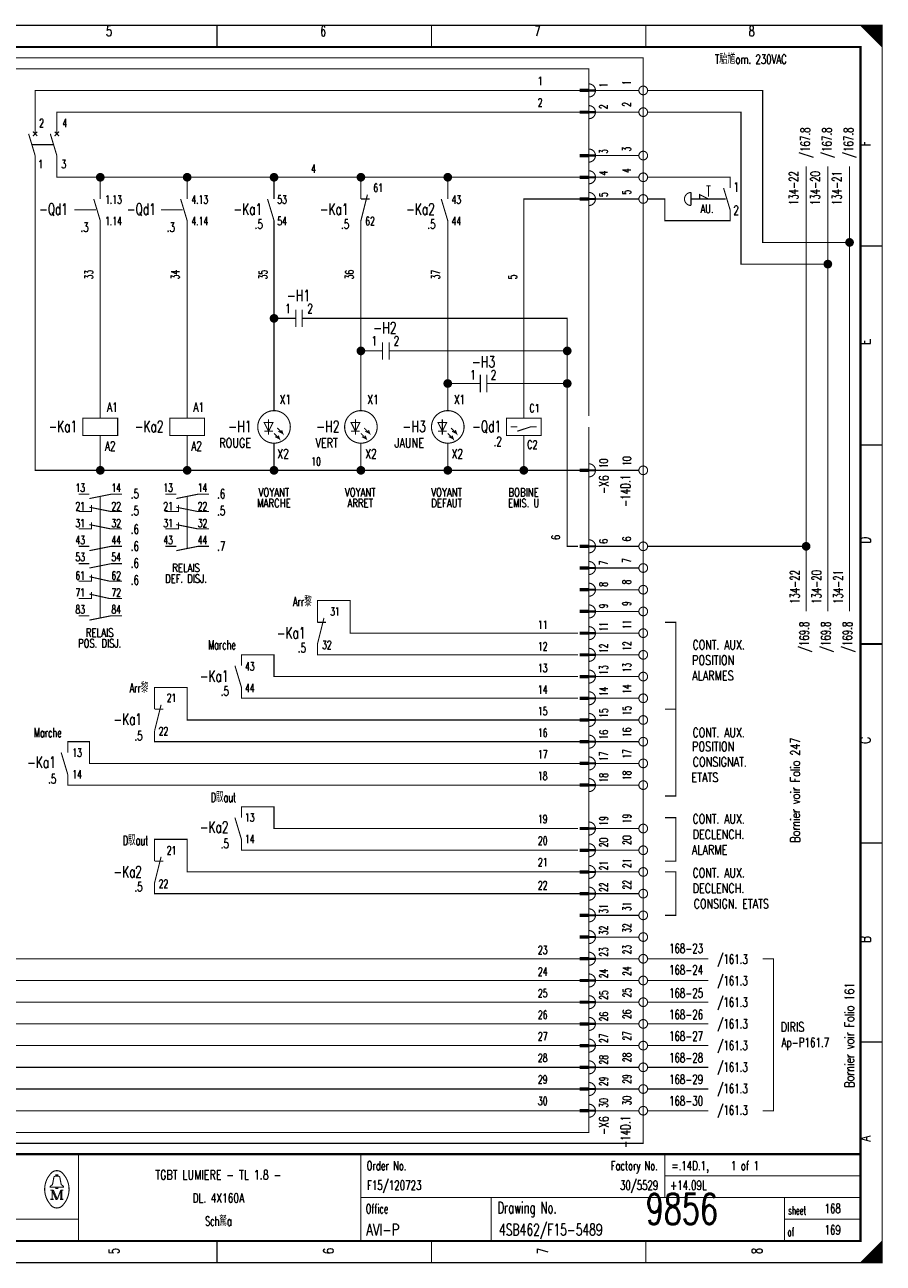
# Model space of a CAD drawing. Header units: centimetres. Extents: x 0 to 491, y -1040 to 69.
# Tile 136 of 181: x 421 to 441, y -640 to -611. Entities that reach past the tile are written whole.
import ezdxf
from ezdxf.enums import TextEntityAlignment as Align

# ---------------------------------------------------------------- set-up
doc = ezdxf.new("R2010")
doc.units = ezdxf.units.CM
doc.header["$MEASUREMENT"] = 0
doc.linetypes.add('GESTRICHELT', pattern=[3.75, 3, -0.75])
doc.layers.get('0').update_dxf_attribs({"color": 9, "linetype": 'CONTINUOUS'})
doc.layers.add('0L', color=7, linetype='CONTINUOUS')
doc.styles.get("Standard").update_dxf_attribs({"font": 'romans.shx', "bigfont": 'TXT.shx'})

# ---------------------------------------------------------------- blocks, each defined once
blk = doc.blocks.new('BCIRCLE_FILLED')
at = {"color": 0, "linetype": 'Continuous', "const_width": 1, "flags": 128}
blk.add_lwpolyline([(0.5, 0, 1), (-0.5, 0, 1)], format="xyb", close=True, dxfattribs=at)

msp = doc.modelspace()

# ---------------------------------------------------------------- linework, layer by layer
at = {"color": 0, "const_width": 0.025, "flags": 128}
for points in [[(400, -625.75), (400, -611.5), (440.5, -611.5), (440.5, -640), (400, -640), (400, -625.75)], [(440, -611.5), (440.5, -612), (440.475, -611.975), (440.475, -611.5), (440.45, -611.5), (440.45, -611.95), (440.425, -611.925), (440.425, -611.5), (440.4, -611.5), (440.4, -611.9), (440.375, -611.875), (440.375, -611.5), (440.35, -611.5), (440.35, -611.85), (440.325, -611.825)], [(440.15, -611.65), (440.15, -611.5), (440.125, -611.5), (440.125, -611.625), (440.1, -611.6), (440.1, -611.5), (440.075, -611.5), (440.075, -611.575), (440.05, -611.55), (440.05, -611.5), (440.025, -611.5), (440.025, -611.525)], [(440.325, -611.825), (440.325, -611.5), (440.3, -611.5), (440.3, -611.8), (440.275, -611.775), (440.275, -611.5), (440.25, -611.5), (440.25, -611.75), (440.225, -611.725), (440.225, -611.5), (440.2, -611.5), (440.2, -611.7), (440.175, -611.675), (440.175, -611.5), (440.15, -611.5)], [(421, -614), (421, -613), (433.55, -613)], [(434.9, -613), (433.9, -613)], [(439.75, -616.5), (437.75, -616.5), (437.75, -613), (435.1, -613)], [(421.5, -614), (421.5, -613.5), (433.55, -613.5)], [(434.9, -613.5), (433.9, -613.5)], [(439.25, -617), (437.25, -617), (437.25, -613.5), (435.1, -613.5)], [(422.5, -621.75), (421, -621.75), (421, -614.5)], [(424.5, -615), (421.5, -615), (421.5, -614.5)], [(434.9, -614.5), (433.9, -614.5)], [(422.5, -615.5), (422.5, -615)], [(424.5, -615.5), (424.5, -615), (426.5, -615)], [(426.5, -615.5), (426.5, -615), (428.5, -615)], [(428.5, -615.5), (428.5, -615), (430.5, -615)], [(430.5, -615.5), (430.5, -615), (433.55, -615)], [(434.9, -615), (433.9, -615)], [(438.75, -625), (438.75, -614.75)], [(439.25, -625), (439.25, -614.75)], [(439.75, -625), (439.75, -614.75)], [(432.25, -620.55), (432.25, -615.5), (433.55, -615.5)], [(434.9, -615.5), (433.9, -615.5)], [(436.3, -615.5), (436.3, -615.4), (436.5, -615.5)], [(422.5, -620.55), (422.5, -616)], [(424.5, -620.55), (424.5, -616)], [(426.5, -620.375), (426.5, -616)], [(428.5, -620.375), (428.5, -616)], [(430.5, -620.375), (430.5, -616)], [(426.7, -618.25), (426.5, -618.25)], [(429.45, -619), (433.25, -619), (433.25, -618.25), (427.45, -618.25)], [(428.7, -619), (428.5, -619)], [(431.7, -619.75), (433.25, -619.75), (433.25, -619)], [(433.55, -634.5), (418.75, -634.5), (418.75, -619.25)], [(433.55, -634), (419.25, -634), (419.25, -619.25)], [(433.55, -633.5), (419.75, -633.5), (419.75, -619.25)], [(433.55, -633), (420.25, -633), (420.25, -619.25)], [(430.95, -619.75), (430.5, -619.75)], [(433.5, -623.5), (433.25, -623.5), (433.25, -619.75)], [(426.475, -620.65), (426.275, -620.65), (426.375, -620.85), (426.475, -620.65)], [(428.475, -620.65), (428.275, -620.65), (428.375, -620.85), (428.475, -620.65)], [(430.475, -620.65), (430.275, -620.65), (430.375, -620.85), (430.475, -620.65)], [(432.25, -620.55), (432.65, -620.55), (432.65, -620.95), (431.85, -620.95), (431.85, -620.55), (432.25, -620.55)], [(424.5, -621.75), (422.5, -621.75), (422.5, -620.95)], [(426.5, -621.75), (424.5, -621.75), (424.5, -620.95)], [(426.5, -620.9), (426.625, -621.025), (426.6, -620.95), (426.625, -621.025), (426.525, -620.975)], [(426.575, -620.775), (426.7, -620.9), (426.675, -620.825), (426.7, -620.9), (426.6, -620.85)], [(428.5, -620.9), (428.625, -621.025), (428.6, -620.95), (428.625, -621.025), (428.525, -620.975)], [(428.575, -620.775), (428.7, -620.9), (428.675, -620.825), (428.7, -620.9), (428.6, -620.85)], [(430.5, -620.9), (430.625, -621.025), (430.6, -620.95), (430.625, -621.025), (430.525, -620.975)], [(430.575, -620.775), (430.7, -620.9), (430.675, -620.825), (430.7, -620.9), (430.6, -620.85)], [(432.1, -620.85), (432.4, -620.75), (432.55, -620.75)], [(433.55, -621.75), (432.25, -621.75), (432.25, -620.95)], [(428.5, -621.75), (426.5, -621.75), (426.5, -621.125)], [(430.5, -621.75), (428.5, -621.75), (428.5, -621.125)], [(432.25, -621.75), (430.5, -621.75), (430.5, -621.125)], [(434.9, -621.75), (433.9, -621.75)], [(422.25, -622.4), (422.75, -622.3), (423, -622.3)], [(424.25, -622.4), (424.75, -622.3), (425, -622.3)], [(433.55, -635), (417.25, -635), (417.25, -622.5), (410.3, -622.5)], [(422, -622.7), (422.3, -622.7), (422.3, -622.55)], [(422.25, -622.6), (422.75, -622.7), (423, -622.7)], [(424, -622.7), (424.3, -622.7), (424.3, -622.55)], [(424.25, -622.6), (424.75, -622.7), (425, -622.7)], [(422, -623.1), (422.3, -623.1), (422.3, -622.95)], [(424, -623.1), (424.3, -623.1), (424.3, -622.95)], [(422.25, -623), (422.75, -623.1), (423, -623.1)], [(424.25, -623), (424.75, -623.1), (425, -623.1)], [(422.25, -623.6), (422.75, -623.5), (423, -623.5)], [(424.25, -623.6), (424.75, -623.5), (425, -623.5)], [(434.9, -623.5), (433.9, -623.5)], [(438.75, -623.5), (435.1, -623.5)], [(422.25, -624), (422.75, -623.9), (423, -623.9)], [(434.9, -624), (433.9, -624)], [(422, -624.3), (422.3, -624.3), (422.3, -624.15)], [(422.25, -624.2), (422.7, -624.3), (423, -624.3)], [(433.55, -635.5), (416.75, -635.5), (416.75, -624.5), (410.8, -624.5)], [(422, -624.7), (422.3, -624.7), (422.3, -624.55)], [(422.25, -624.6), (422.7, -624.7), (423, -624.7)], [(434.9, -624.5), (433.9, -624.5)], [(433.5, -625.5), (428.25, -625.5), (428.25, -624.75), (427.5, -624.75), (427.5, -625.25)], [(422.25, -625.2), (422.75, -625.1), (423, -625.1)], [(434.9, -625), (433.9, -625)], [(435.5, -627.25), (435.75, -627.25), (435.75, -625.25), (435.5, -625.25)], [(434.9, -625.5), (433.9, -625.5)], [(433.5, -626), (427.5, -626), (427.5, -625.75)], [(433.5, -626.5), (426.5, -626.5), (426.5, -626), (425.75, -626), (425.75, -626.25)], [(434.9, -626), (433.9, -626)], [(433.55, -636), (416.25, -636), (416.25, -626.5), (411.3, -626.5)], [(434.9, -626.5), (433.9, -626.5)], [(433.55, -627.5), (424.5, -627.5), (424.5, -626.75), (423.75, -626.75), (423.75, -627.25)], [(433.5, -627), (425.75, -627), (425.75, -626.75)], [(434.9, -627), (433.9, -627)], [(435.5, -627.25), (435.75, -627.25), (435.75, -629.25), (435.5, -629.25)], [(434.9, -627.5), (433.9, -627.5)], [(433.55, -628), (423.75, -628), (423.75, -627.75)], [(433.55, -636.5), (415.75, -636.5), (415.75, -628), (412.5, -628)], [(433.55, -628.5), (422.25, -628.5), (422.25, -628), (421.75, -628), (421.75, -628.25)], [(434.9, -628), (433.9, -628)], [(434.9, -628.5), (433.9, -628.5)], [(433.55, -629), (421.75, -629), (421.75, -628.75)], [(434.9, -629), (433.9, -629)], [(433.5, -630), (426.5, -630), (426.5, -629.5), (425.75, -629.5), (425.75, -629.75)], [(435.5, -629.75), (435.75, -629.75), (435.75, -630.75), (435.5, -630.75)], [(434.9, -630), (433.9, -630)], [(433.55, -631), (424.5, -631), (424.5, -630.25), (423.75, -630.25), (423.75, -630.75)], [(433.5, -630.5), (425.75, -630.5), (425.75, -630.25)], [(434.9, -630.5), (433.9, -630.5)], [(433.55, -631.5), (423.75, -631.5), (423.75, -631.25)], [(434.9, -631), (433.9, -631)], [(435.5, -631), (435.75, -631), (435.75, -632), (435.5, -632)], [(434.9, -631.5), (433.9, -631.5)], [(434.9, -632), (433.9, -632)], [(434.9, -632.5), (433.9, -632.5)], [(434.9, -633), (433.9, -633)], [(436.5, -633), (435.1, -633)], [(437.75, -633), (438, -633), (438, -636.5), (437.75, -636.5)], [(434.9, -633.5), (433.9, -633.5)], [(436.5, -633.5), (435.1, -633.5)], [(434.9, -634), (433.9, -634)], [(436.5, -634), (435.1, -634)], [(434.9, -634.5), (433.9, -634.5)], [(436.5, -634.5), (435.1, -634.5)], [(434.9, -635), (433.9, -635)], [(436.5, -635), (435.1, -635)], [(434.9, -635.5), (433.9, -635.5)], [(436.5, -635.5), (435.1, -635.5)], [(434.9, -636), (433.9, -636)], [(436.5, -636), (435.1, -636)], [(434.9, -636.5), (433.9, -636.5)], [(436.5, -636.5), (435.1, -636.5)], [(421.48, -638.26), (421.35, -638.26), (421.35, -638.24), (421.4, -638.2), (421.43, -638.04)], [(421.48, -638.01), (421.48, -637.98), (421.52, -637.98), (421.52, -638.01)], [(421.52, -638.26), (421.65, -638.26), (421.65, -638.24), (421.6, -638.2), (421.57, -638.04)], [(421.39, -638.33), (421.39, -638.54), (421.35, -638.54)], [(421.39, -638.33), (421.48, -638.54), (421.51, -638.54)], [(440.475, -639.525), (440.475, -640), (440.45, -640), (440.45, -639.55), (440.425, -639.575), (440.425, -640), (440.4, -640), (440.4, -639.6), (440.375, -639.625), (440.375, -640), (440.35, -640), (440.35, -639.65), (440.325, -639.675), (440.325, -640), (440.3, -640)], [(440.3, -640), (440.3, -639.7), (440.275, -639.725), (440.275, -640), (440.25, -640), (440.25, -639.75), (440.225, -639.775), (440.225, -640), (440.2, -640), (440.2, -639.8), (440.175, -639.825), (440.175, -640), (440.15, -640), (440.15, -639.85), (440.125, -639.875)], [(440.125, -639.875), (440.125, -640), (440.1, -640), (440.1, -639.9), (440.075, -639.925), (440.075, -640), (440.05, -640), (440.05, -639.95), (440.025, -639.975), (440.025, -640)]]:
    msp.add_lwpolyline(points, dxfattribs=at)
at = {"color": 0, "flags": 128}
for points, const_width in [([(400, -611.5), (440.5, -611.5), (440.5, -640), (400, -640)], 0.025), ([(400.5, -612), (440, -612), (440, -639.5), (400.5, -639.5)], 0.05), ([(400.5, -612), (440, -612), (440, -639.5), (400.5, -639.5)], 0.025), ([(433.75, -613.025), (433.55, -613.025), (433.55, -612.975), (433.75, -612.975)], 0.025), ([(433.75, -613.525), (433.55, -613.525), (433.55, -613.475), (433.75, -613.475)], 0.025), ([(433.75, -614.525), (433.55, -614.525), (433.55, -614.475), (433.75, -614.475)], 0.025), ([(433.75, -615.025), (433.55, -615.025), (433.55, -614.975), (433.75, -614.975)], 0.025), ([(433.75, -615.525), (433.55, -615.525), (433.55, -615.475), (433.75, -615.475)], 0.025), ([(422.1, -620.95), (422.9, -620.95), (422.9, -620.55), (422.1, -620.55)], 0.025), ([(424.1, -620.95), (424.9, -620.95), (424.9, -620.55), (424.1, -620.55)], 0.025), ([(433.75, -621.775), (433.55, -621.775), (433.55, -621.725), (433.75, -621.725)], 0.025), ([(433.75, -623.525), (433.55, -623.525), (433.55, -623.475), (433.75, -623.475)], 0.025), ([(433.75, -624.025), (433.55, -624.025), (433.55, -623.975), (433.75, -623.975)], 0.025), ([(433.75, -624.525), (433.55, -624.525), (433.55, -624.475), (433.75, -624.475)], 0.025), ([(433.75, -625.025), (433.55, -625.025), (433.55, -624.975), (433.75, -624.975)], 0.025), ([(433.75, -625.525), (433.55, -625.525), (433.55, -625.475), (433.75, -625.475)], 0.025), ([(433.75, -626.025), (433.55, -626.025), (433.55, -625.975), (433.75, -625.975)], 0.025), ([(433.75, -626.525), (433.55, -626.525), (433.55, -626.475), (433.75, -626.475)], 0.025), ([(433.75, -627.025), (433.55, -627.025), (433.55, -626.975), (433.75, -626.975)], 0.025), ([(433.75, -627.525), (433.55, -627.525), (433.55, -627.475), (433.75, -627.475)], 0.025), ([(433.75, -628.025), (433.55, -628.025), (433.55, -627.975), (433.75, -627.975)], 0.025), ([(433.75, -628.525), (433.55, -628.525), (433.55, -628.475), (433.75, -628.475)], 0.025), ([(433.75, -629.025), (433.55, -629.025), (433.55, -628.975), (433.75, -628.975)], 0.025), ([(433.75, -630.025), (433.55, -630.025), (433.55, -629.975), (433.75, -629.975)], 0.025), ([(433.75, -630.525), (433.55, -630.525), (433.55, -630.475), (433.75, -630.475)], 0.025), ([(433.75, -631.025), (433.55, -631.025), (433.55, -630.975), (433.75, -630.975)], 0.025), ([(433.75, -631.525), (433.55, -631.525), (433.55, -631.475), (433.75, -631.475)], 0.025), ([(433.75, -632.025), (433.55, -632.025), (433.55, -631.975), (433.75, -631.975)], 0.025), ([(433.75, -632.525), (433.55, -632.525), (433.55, -632.475), (433.75, -632.475)], 0.025), ([(433.75, -633.025), (433.55, -633.025), (433.55, -632.975), (433.75, -632.975)], 0.025), ([(433.75, -633.525), (433.55, -633.525), (433.55, -633.475), (433.75, -633.475)], 0.025), ([(433.75, -634.025), (433.55, -634.025), (433.55, -633.975), (433.75, -633.975)], 0.025), ([(433.75, -634.525), (433.55, -634.525), (433.55, -634.475), (433.75, -634.475)], 0.025), ([(433.75, -635.025), (433.55, -635.025), (433.55, -634.975), (433.75, -634.975)], 0.025), ([(433.75, -635.525), (433.55, -635.525), (433.55, -635.475), (433.75, -635.475)], 0.025), ([(433.75, -636.025), (433.55, -636.025), (433.55, -635.975), (433.75, -635.975)], 0.025), ([(433.75, -636.525), (433.55, -636.525), (433.55, -636.475), (433.75, -636.475)], 0.025), ([(421.48, -638.26), (421.52, -638.26), (421.52, -638.29), (421.48, -638.29)], 0.025)]:
    msp.add_lwpolyline(points, close=True, dxfattribs=dict(at, const_width=const_width))
at = {"color": 0}
for points, const_width in [([(425.188, -611.5), (425.188, -612)], 0.025), ([(430.125, -611.5), (430.125, -612)], 0.025), ([(435.062, -611.5), (435.062, -612)], 0.025), ([(433.55, -613), (433.75, -613)], 0.025), ([(433.55, -613.5), (433.75, -613.5)], 0.025), ([(420.85, -614), (421, -614.5)], 0.025), ([(421.05, -613.95), (420.95, -614.05)], 0.025), ([(420.95, -613.95), (421.05, -614.05)], 0.025), ([(421.35, -614), (421.5, -614.5)], 0.025), ([(421.55, -613.95), (421.45, -614.05)], 0.025), ([(421.45, -613.95), (421.55, -614.05)], 0.025), ([(433.55, -614.5), (433.75, -614.5)], 0.025), ([(433.55, -615), (433.75, -615)], 0.025), ([(436.45, -615.2), (436.55, -615.2)], 0.025), ([(436.85, -615.25), (437, -615.75)], 0.025), ([(422.35, -615.5), (422.5, -616)], 0.025), ([(424.35, -615.5), (424.5, -616)], 0.025), ([(426.35, -615.5), (426.5, -616)], 0.025), ([(428.65, -615.4), (428.5, -616)], 0.025), ([(428.5, -615.5), (428.7, -615.5)], 0.025), ([(430.35, -615.5), (430.5, -616)], 0.025), ([(433.55, -615.5), (433.75, -615.5)], 0.025), ([(436.1, -615.35), (436.1, -615.65)], 0.025), ([(440.5, -616.583), (440, -616.583)], 0.025), ([(427, -618.05), (427, -618.45)], 0.025), ([(427.15, -618.05), (427.15, -618.45)], 0.025), ([(427, -618.25), (426.7, -618.25)], 0.025), ([(427.15, -618.25), (427.45, -618.25)], 0.025), ([(429, -619), (428.7, -619)], 0.025), ([(429, -618.8), (429, -619.2)], 0.025), ([(429.15, -618.8), (429.15, -619.2)], 0.025), ([(429.15, -619), (429.45, -619)], 0.025), ([(431.25, -619.55), (431.25, -619.95)], 0.025), ([(431.4, -619.55), (431.4, -619.95)], 0.025), ([(431.25, -619.75), (430.95, -619.75)], 0.025), ([(431.4, -619.75), (431.7, -619.75)], 0.025), ([(426.375, -620.575), (426.375, -620.925)], 0.025), ([(428.375, -620.575), (428.375, -620.925)], 0.025), ([(430.375, -620.575), (430.375, -620.925)], 0.025), ([(426.275, -620.85), (426.475, -620.85)], 0.025), ([(428.275, -620.85), (428.475, -620.85)], 0.025), ([(430.275, -620.85), (430.475, -620.85)], 0.025), ([(431.95, -620.75), (432.1, -620.75)], 0.025), ([(440.5, -621.167), (440, -621.167)], 0.025), ([(433.55, -621.75), (433.75, -621.75)], 0.025), ([(422, -622.3), (422.25, -622.3)], 0.025), ([(424, -622.3), (424.25, -622.3)], 0.025), ([(422, -623.5), (422.25, -623.5)], 0.025), ([(424, -623.5), (424.25, -623.5)], 0.025), ([(433.55, -623.5), (433.75, -623.5)], 0.025), ([(422, -623.9), (422.25, -623.9)], 0.025), ([(433.55, -624), (433.75, -624)], 0.025), ([(433.55, -624.5), (433.75, -624.5)], 0.025), ([(422, -625.1), (422.25, -625.1)], 0.025), ([(427.65, -625.15), (427.5, -625.75)], 0.025), ([(427.5, -625.25), (427.7, -625.25)], 0.025), ([(433.55, -625), (433.75, -625)], 0.025), ([(433.55, -625.5), (433.75, -625.5)], 0.025), ([(440, -625.75), (440.5, -625.75)], 0.05), ([(440.5, -625.75), (440, -625.75)], 0.025), ([(433.55, -626), (433.75, -626)], 0.025), ([(425.6, -626.25), (425.75, -626.75)], 0.025), ([(433.55, -626.5), (433.75, -626.5)], 0.025), ([(423.9, -627.15), (423.75, -627.75)], 0.025), ([(423.75, -627.25), (423.95, -627.25)], 0.025), ([(433.55, -627), (433.75, -627)], 0.025), ([(433.55, -627.5), (433.75, -627.5)], 0.025), ([(433.55, -628), (433.75, -628)], 0.025), ([(421.6, -628.25), (421.75, -628.75)], 0.025), ([(433.55, -628.5), (433.75, -628.5)], 0.025), ([(433.55, -629), (433.75, -629)], 0.025), ([(425.6, -629.75), (425.75, -630.25)], 0.025), ([(433.55, -630), (433.75, -630)], 0.025), ([(440.5, -630.333), (440, -630.333)], 0.025), ([(423.9, -630.65), (423.75, -631.25)], 0.025), ([(433.55, -630.5), (433.75, -630.5)], 0.025), ([(423.75, -630.75), (423.95, -630.75)], 0.025), ([(433.55, -631), (433.75, -631)], 0.025), ([(433.55, -631.5), (433.75, -631.5)], 0.025), ([(433.55, -632), (433.75, -632)], 0.025), ([(433.55, -632.5), (433.75, -632.5)], 0.025), ([(433.55, -633), (433.75, -633)], 0.025), ([(433.55, -633.5), (433.75, -633.5)], 0.025), ([(433.55, -634), (433.75, -634)], 0.025), ([(433.55, -634.5), (433.75, -634.5)], 0.025), ([(440.5, -634.917), (440, -634.917)], 0.025), ([(433.55, -635), (433.75, -635)], 0.025), ([(433.55, -635.5), (433.75, -635.5)], 0.025), ([(433.55, -636), (433.75, -636)], 0.025), ([(433.55, -636.5), (433.75, -636.5)], 0.025), ([(440, -637.5), (400.5, -637.5)], 0.05), ([(422, -637.5), (422, -639.5)], 0.025), ([(428.5, -637.5), (428.5, -639.5)], 0.025), ([(435.5, -637.5), (435.5, -638.5)], 0.025), ([(421.46, -638.01), (421.55, -638.01)], 0.025), ([(435.5, -638), (440, -638)], 0.025), ([(421.35, -638.33), (421.42, -638.33)], 0.025), ([(421.42, -638.33), (421.51, -638.54)], 0.025), ([(421.51, -638.54), (421.59, -638.33)], 0.025), ([(421.59, -638.54), (421.59, -638.33)], 0.025), ([(421.59, -638.33), (421.65, -638.33)], 0.025), ([(421.61, -638.33), (421.61, -638.54)], 0.025), ([(421.39, -638.54), (421.43, -638.54)], 0.025), ([(421.65, -638.54), (421.57, -638.54)], 0.025), ([(428.5, -638.5), (440, -638.5)], 0.025), ([(431.5, -638.5), (431.5, -639.5)], 0.025), ([(438.25, -638.5), (438.25, -639.5)], 0.025), ([(400.5, -639), (422, -639)], 0.025), ([(438.25, -639), (440, -639)], 0.025), ([(425.188, -640), (425.188, -639.5)], 0.025), ([(430.125, -640), (430.125, -639.5)], 0.025), ([(435.062, -640), (435.062, -639.5)], 0.025), ([(440.5, -639.5), (440, -640)], 0.025)]:
    msp.add_lwpolyline(points, dxfattribs=dict(at, const_width=const_width))
at = {"color": 0, "linetype": 'GESTRICHELT', "const_width": 0.025, "flags": 128}
for points in [[(406.75, -612.25), (435, -612.25), (435, -637.25), (412.5, -637.25), (412.5, -633.5), (406.75, -633.5), (406.75, -612.25)], [(407, -615), (415, -615), (415, -612.5), (433.75, -612.5), (433.75, -617.5)], [(433.75, -620.75), (433.75, -637), (415, -637), (415, -631.75), (407, -631.75), (407, -615)], [(437, -615.25), (437, -615), (435.1, -615)], [(437, -615.75), (437, -616), (435.5, -616), (435.5, -615.5), (435.1, -615.5)]]:
    msp.add_lwpolyline(points, dxfattribs=at)
at = {"color": 0, "const_width": 0.025, "flags": 128}
for points in [[(433.75, -613.15, 1), (433.75, -612.85, 1)], [(433.75, -613.65, 1), (433.75, -613.35, 1)], [(433.75, -614.65, 1), (433.75, -614.35, 1)], [(433.75, -615.15, 1), (433.75, -614.85, 1)], [(433.75, -615.65, 1), (433.75, -615.35, 1)], [(436.1, -615.35, 1), (436.1, -615.65, 1)], [(433.75, -621.9, 1), (433.75, -621.6, 1)], [(433.75, -623.65, 1), (433.75, -623.35, 1)], [(433.75, -624.15, 1), (433.75, -623.85, 1)], [(433.75, -624.65, 1), (433.75, -624.35, 1)], [(433.75, -625.15, 1), (433.75, -624.85, 1)], [(433.75, -625.65, 1), (433.75, -625.35, 1)], [(433.75, -626.15, 1), (433.75, -625.85, 1)], [(433.75, -626.65, 1), (433.75, -626.35, 1)], [(433.75, -627.15, 1), (433.75, -626.85, 1)], [(433.75, -627.65, 1), (433.75, -627.35, 1)], [(433.75, -628.15, 1), (433.75, -627.85, 1)], [(433.75, -628.65, 1), (433.75, -628.35, 1)], [(433.75, -629.15, 1), (433.75, -628.85, 1)], [(433.75, -630.15, 1), (433.75, -629.85, 1)], [(433.75, -630.65, 1), (433.75, -630.35, 1)], [(433.75, -631.15, 1), (433.75, -630.85, 1)], [(433.75, -631.65, 1), (433.75, -631.35, 1)], [(433.75, -632.15, 1), (433.75, -631.85, 1)], [(433.75, -632.65, 1), (433.75, -632.35, 1)], [(433.75, -633.15, 1), (433.75, -632.85, 1)], [(433.75, -633.65, 1), (433.75, -633.35, 1)], [(433.75, -634.15, 1), (433.75, -633.85, 1)], [(433.75, -634.65, 1), (433.75, -634.35, 1)], [(433.75, -635.15, 1), (433.75, -634.85, 1)], [(433.75, -635.65, 1), (433.75, -635.35, 1)], [(433.75, -636.15, 1), (433.75, -635.85, 1)], [(433.75, -636.65, 1), (433.75, -636.35, 1)], [(421.35, -637.961, 0.373815), (421.349, -638.657, 0.373815)], [(421.649, -637.96, 0.530775), (421.351, -637.959, 0.530775)], [(421.46, -638.01, 0.414214), (421.43, -638.04, 0.414214)], [(421.57, -638.04, 0.414214), (421.54, -638.01, 0.414214)], [(421.65, -638.66, 0.378582), (421.646, -637.956, 0.378582)], [(421.35, -638.66, 0.532213), (421.649, -638.661, 0.532213)]]:
    msp.add_lwpolyline(points, format="xyb", dxfattribs=at)
for points in [[(435.1, -613, 1), (434.9, -613, 1)], [(435.1, -613.5, 1), (434.9, -613.5, 1)], [(435.1, -614.5, 1), (434.9, -614.5, 1)], [(435.1, -615, 1), (434.9, -615, 1)], [(435.1, -615.5, 1), (434.9, -615.5, 1)], [(426.875, -620.75, 1), (426.125, -620.75, 1)], [(428.875, -620.75, 1), (428.125, -620.75, 1)], [(430.875, -620.75, 1), (430.125, -620.75, 1)], [(435.1, -621.75, 1), (434.9, -621.75, 1)], [(435.1, -623.5, 1), (434.9, -623.5, 1)], [(435.1, -624, 1), (434.9, -624, 1)], [(435.1, -624.5, 1), (434.9, -624.5, 1)], [(435.1, -625, 1), (434.9, -625, 1)], [(435.1, -625.5, 1), (434.9, -625.5, 1)], [(435.1, -626, 1), (434.9, -626, 1)], [(435.1, -626.5, 1), (434.9, -626.5, 1)], [(435.1, -627, 1), (434.9, -627, 1)], [(435.1, -627.5, 1), (434.9, -627.5, 1)], [(435.1, -628, 1), (434.9, -628, 1)], [(435.1, -628.5, 1), (434.9, -628.5, 1)], [(435.1, -629, 1), (434.9, -629, 1)], [(435.1, -630, 1), (434.9, -630, 1)], [(435.1, -630.5, 1), (434.9, -630.5, 1)], [(435.1, -631, 1), (434.9, -631, 1)], [(435.1, -631.5, 1), (434.9, -631.5, 1)], [(435.1, -632, 1), (434.9, -632, 1)], [(435.1, -632.5, 1), (434.9, -632.5, 1)], [(435.1, -633, 1), (434.9, -633, 1)], [(435.1, -633.5, 1), (434.9, -633.5, 1)], [(435.1, -634, 1), (434.9, -634, 1)], [(435.1, -634.5, 1), (434.9, -634.5, 1)], [(435.1, -635, 1), (434.9, -635, 1)], [(435.1, -635.5, 1), (434.9, -635.5, 1)], [(435.1, -636, 1), (434.9, -636, 1)], [(435.1, -636.5, 1), (434.9, -636.5, 1)]]:
    msp.add_lwpolyline(points, format="xyb", close=True, dxfattribs=at)
at = {"color": 0, "linetype": 'GESTRICHELT', "const_width": 0.025}
for points in [[(420.925, -614.25), (421.425, -614.25)], [(436.5, -615.2), (436.5, -615.45)], [(436.7, -615.5), (436.1, -615.5)], [(436.4, -615.5), (436.9, -615.5)], [(421.9, -615.75), (422.4, -615.75)], [(423.9, -615.75), (424.4, -615.75)], [(433.75, -620.5), (433.75, -617)], [(422.5, -623.55), (422.5, -622.35)], [(424.5, -623.55), (424.5, -622.35)], [(422.5, -625.15), (422.5, -623.1)]]:
    msp.add_lwpolyline(points, dxfattribs=at)
at = {"layer": '0L', "color": 0}
for points in [[(433.895, -612.975), (433.755, -612.975), (433.895, -613.025), (433.755, -613.025)], [(433.895, -613.475), (433.755, -613.475), (433.895, -613.525), (433.755, -613.525)], [(433.895, -614.475), (433.755, -614.475), (433.895, -614.525), (433.755, -614.525)], [(433.895, -614.975), (433.755, -614.975), (433.895, -615.025), (433.755, -615.025)], [(433.895, -615.475), (433.755, -615.475), (433.895, -615.525), (433.755, -615.525)], [(433.895, -621.725), (433.755, -621.725), (433.895, -621.775), (433.755, -621.775)], [(433.895, -623.475), (433.755, -623.475), (433.895, -623.525), (433.755, -623.525)], [(433.895, -623.975), (433.755, -623.975), (433.895, -624.025), (433.755, -624.025)], [(433.895, -624.475), (433.755, -624.475), (433.895, -624.525), (433.755, -624.525)], [(433.895, -624.975), (433.755, -624.975), (433.895, -625.025), (433.755, -625.025)], [(433.895, -625.475), (433.755, -625.475), (433.895, -625.525), (433.755, -625.525)], [(433.895, -625.975), (433.755, -625.975), (433.895, -626.025), (433.755, -626.025)], [(433.895, -626.475), (433.755, -626.475), (433.895, -626.525), (433.755, -626.525)], [(433.895, -626.975), (433.755, -626.975), (433.895, -627.025), (433.755, -627.025)], [(433.895, -627.475), (433.755, -627.475), (433.895, -627.525), (433.755, -627.525)], [(433.895, -627.975), (433.755, -627.975), (433.895, -628.025), (433.755, -628.025)], [(433.895, -628.475), (433.755, -628.475), (433.895, -628.525), (433.755, -628.525)], [(433.895, -628.975), (433.755, -628.975), (433.895, -629.025), (433.755, -629.025)], [(433.895, -629.975), (433.755, -629.975), (433.895, -630.025), (433.755, -630.025)], [(433.895, -630.475), (433.755, -630.475), (433.895, -630.525), (433.755, -630.525)], [(433.895, -630.975), (433.755, -630.975), (433.895, -631.025), (433.755, -631.025)], [(433.895, -631.475), (433.755, -631.475), (433.895, -631.525), (433.755, -631.525)], [(433.895, -631.975), (433.755, -631.975), (433.895, -632.025), (433.755, -632.025)], [(433.895, -632.475), (433.755, -632.475), (433.895, -632.525), (433.755, -632.525)], [(433.895, -632.975), (433.755, -632.975), (433.895, -633.025), (433.755, -633.025)], [(433.895, -633.475), (433.755, -633.475), (433.895, -633.525), (433.755, -633.525)], [(433.895, -633.975), (433.755, -633.975), (433.895, -634.025), (433.755, -634.025)], [(433.895, -634.475), (433.755, -634.475), (433.895, -634.525), (433.755, -634.525)], [(433.895, -634.975), (433.755, -634.975), (433.895, -635.025), (433.755, -635.025)], [(433.895, -635.475), (433.755, -635.475), (433.895, -635.525), (433.755, -635.525)], [(433.895, -635.975), (433.755, -635.975), (433.895, -636.025), (433.755, -636.025)], [(433.895, -636.475), (433.755, -636.475), (433.895, -636.525), (433.755, -636.525)]]:
    msp.add_solid(points, dxfattribs=at)

# ---------------------------------------------------------------- block references
at = {"color": 0, "xscale": 0.1, "yscale": 0.1, "zscale": 0.1}
for p in [(422.5, -615), (424.5, -615), (426.5, -615), (428.5, -615), (430.5, -615), (439.75, -616.5), (439.25, -617), (426.5, -618.25), (428.5, -619), (433.25, -619), (430.5, -619.75), (433.25, -619.75), (422.5, -621.75), (424.5, -621.75), (426.5, -621.75), (428.5, -621.75), (430.5, -621.75), (432.25, -621.75), (438.75, -623.5)]:
    msp.add_blockref('BCIRCLE_FILLED', p, dxfattribs=at)

# ---------------------------------------------------------------- texts
at = {"color": 0}
for s, height, width, p in [('5', 0.238, 0.672, (422.699, -611.514)), ('6', 0.238, 0.672, (427.632, -611.514)), ('7', 0.238, 0.672, (432.566, -611.514)), ('8', 0.238, 0.672, (437.499, -611.514)), ('AU.', 0.1905, 0.738667, (436.47, -615.631)), ('-H1', 0.2619, 0.709333, (427.064, -617.59)), ('-H2', 0.2619, 0.709333, (429.052, -618.336)), ('-H3', 0.2619, 0.709333, (431.323, -619.117)), ('MARCHE', 0.1905, 0.76, (426.497, -622.41)), ('VOYANT', 0.1905, 0.76, (426.497, -622.162)), ('VOYANT', 0.1905, 0.76, (428.484, -622.162)), ('ARRET', 0.1905, 0.76, (428.484, -622.41)), ('VOYANT', 0.1905, 0.76, (430.472, -622.162)), ('DEFAUT', 0.1905, 0.76, (430.472, -622.41)), ('BOBINE', 0.1905, 0.76, (432.246, -622.162)), ('EMIS. U', 0.1905, 0.741714, (432.246, -622.41)), ('RELAIS', 0.1905, 0.76, (424.474, -623.901)), ('DEF. DISJ.', 0.1905, 0.7408, (424.474, -624.149)), ('RELAIS', 0.1905, 0.76, (422.486, -625.392)), ('POS. DISJ.', 0.1905, 0.7408, (422.486, -625.64)), ('TGBT LUMIERE - TL 1.8 -', 0.21431, 0.754667, (425.219, -637.87)), ('DL. 4X160A', 0.2143, 0.712, (425.219, -638.403)), ('Sch駑a', 0.2143, 0.626667, (425.219, -638.935))]:
    msp.add_text(s, height=height, dxfattribs=dict(at, width=width)).set_placement(p, align=Align.TOP_CENTER)
for s, height, width, p in [('T駘馗om. 230VAC', 0.21431, 0.669867, (436.652, -612.174)), ('1', 0.191, 0.672, (432.571, -612.685)), ('2', 0.191, 0.672, (432.571, -613.182)), ('1', 0.191, 0.672, (421.071, -614.602)), ('3', 0.191, 0.672, (421.604, -614.602)), ('4', 0.191, 0.672, (427.353, -614.708)), ('1', 0.214, 0.672, (437.078, -615.12)), ('1.13', 0.1905, 0.678, (422.61, -615.418)), ('4.13', 0.1905, 0.678, (424.597, -615.418)), ('53', 0.1905, 0.672, (426.577, -615.418)), ('43', 0.1905, 0.672, (430.588, -615.418)), ('2', 0.214, 0.672, (437.078, -615.653)), ('1.14', 0.1905, 0.678, (422.61, -615.915)), ('4.14', 0.1905, 0.678, (424.597, -615.915)), ('54', 0.1905, 0.672, (426.577, -615.915)), ('62', 0.1905, 0.672, (428.601, -615.915)), ('44', 0.1905, 0.672, (430.588, -615.915)), ('A2', 0.2143, 0.716, (422.604, -621.083)), ('A2', 0.2143, 0.716, (424.591, -621.083)), ('X2', 0.2143, 0.716, (426.579, -621.26)), ('X2', 0.2143, 0.716, (428.602, -621.26)), ('X2', 0.2143, 0.716, (430.589, -621.26)), ('C2', 0.1905, 0.716, (432.328, -621.062)), ('10', 0.1905, 0.672, (427.358, -621.452)), ('13', 0.1905, 0.672, (421.928, -622.055)), ('13', 0.1905, 0.672, (423.951, -622.055)), ('.5', 0.2143, 0.684, (423.203, -622.183)), ('.5', 0.2143, 0.684, (423.203, -622.183)), ('.6', 0.2143, 0.684, (425.191, -622.183)), ('.6', 0.2143, 0.684, (425.191, -622.183)), ('21', 0.1905, 0.672, (421.928, -622.481)), ('.5', 0.2143, 0.684, (423.203, -622.573)), ('.5', 0.2143, 0.684, (423.203, -622.573)), ('21', 0.1905, 0.672, (423.951, -622.481)), ('.5', 0.2143, 0.684, (425.191, -622.573)), ('.5', 0.2143, 0.684, (425.191, -622.573)), ('31', 0.1905, 0.672, (421.928, -622.872)), ('31', 0.1905, 0.672, (423.951, -622.872)), ('43', 0.1905, 0.672, (421.928, -623.262)), ('.6', 0.2143, 0.684, (423.203, -622.999)), ('.6', 0.2143, 0.684, (423.203, -622.999)), ('43', 0.1905, 0.672, (423.951, -623.262)), ('.6', 0.2143, 0.684, (423.203, -623.39)), ('.6', 0.2143, 0.684, (423.203, -623.39)), ('.7', 0.2143, 0.684, (425.191, -623.39)), ('.7', 0.2143, 0.684, (425.191, -623.39)), ('53', 0.1905, 0.672, (421.928, -623.652)), ('.6', 0.2143, 0.684, (423.203, -623.78)), ('.6', 0.2143, 0.684, (423.203, -623.78)), ('61', 0.1905, 0.672, (421.928, -624.078)), ('.6', 0.2143, 0.684, (423.203, -624.171)), ('.6', 0.2143, 0.684, (423.203, -624.171)), ('71', 0.1905, 0.672, (421.928, -624.469)), ('83', 0.1905, 0.672, (421.928, -624.859)), ('11', 0.1905, 0.672, (432.576, -625.214)), ('32', 0.1905, 0.672, (427.607, -625.675)), ('12', 0.1905, 0.672, (432.576, -625.711)), ('CONT. AUX.', 0.2143, 0.7408, (436.135, -625.661)), ('POSITION', 0.2143, 0.76, (436.125, -626.016)), ('43', 0.1905, 0.672, (425.832, -626.172)), ('13', 0.1905, 0.672, (432.576, -626.208)), ('ALARMES', 0.2143, 0.76, (436.125, -626.371)), ('44', 0.1905, 0.672, (425.832, -626.669)), ('14', 0.1905, 0.672, (432.576, -626.705)), ('15', 0.1905, 0.672, (432.576, -627.202)), ('22', 0.1905, 0.672, (423.845, -627.663)), ('16', 0.1905, 0.672, (432.576, -627.699)), ('CONT. AUX.', 0.2143, 0.7408, (436.135, -627.684)), ('POSITION', 0.2143, 0.76, (436.125, -628.004)), ('13', 0.1905, 0.672, (421.857, -628.16)), ('17', 0.1905, 0.672, (432.576, -628.195)), ('CONSIGNAT.', 0.2143, 0.7536, (436.14, -628.359)), ('14', 0.1905, 0.672, (421.857, -628.657)), ('18', 0.1905, 0.672, (432.576, -628.692)), ('ETATS', 0.2143, 0.76, (436.11, -628.714)), ('13', 0.1905, 0.672, (425.832, -629.651)), ('19', 0.1905, 0.672, (432.576, -629.686)), ('CONT. AUX.', 0.2143, 0.7408, (436.135, -629.672)), ('DECLENCH.', 0.2143, 0.752889, (436.137, -630.027)), ('14', 0.1905, 0.672, (425.832, -630.147)), ('20', 0.1905, 0.672, (432.576, -630.183)), ('ALARME', 0.2143, 0.76, (436.119, -630.382)), ('21', 0.1905, 0.672, (432.576, -630.68)), ('CONT. AUX.', 0.2143, 0.7408, (436.135, -630.914)), ('22', 0.1905, 0.672, (423.845, -631.177)), ('22', 0.1905, 0.672, (432.576, -631.212)), ('DECLENCH.', 0.2143, 0.752889, (436.137, -631.269)), ('CONSIGN. ETATS', 0.21431, 0.750857, (436.161, -631.624)), ('23', 0.1905, 0.672, (432.576, -632.703)), ('/161.3', 0.2143, 0.68, (436.708, -632.902)), ('24', 0.1905, 0.672, (432.576, -633.2)), ('/161.3', 0.2143, 0.68, (436.708, -633.399)), ('25', 0.1905, 0.672, (432.576, -633.697)), ('/161.3', 0.2143, 0.68, (436.708, -633.895)), ('26', 0.1905, 0.672, (432.576, -634.194)), ('/161.3', 0.2143, 0.68, (436.708, -634.392)), ('DIRIS', 0.2143, 0.76, (438.164, -634.463)), ('27', 0.1905, 0.672, (432.576, -634.69)), ('/161.3', 0.2143, 0.68, (436.708, -634.889)), ('Ap-P161.7', 0.2143, 0.688889, (438.181, -634.818)), ('28', 0.1905, 0.672, (432.576, -635.187)), ('/161.3', 0.2143, 0.68, (436.708, -635.386)), ('29', 0.1905, 0.672, (432.576, -635.684)), ('/161.3', 0.2143, 0.68, (436.708, -635.883)), ('30', 0.1905, 0.672, (432.576, -636.181)), ('/161.3', 0.2143, 0.68, (436.708, -636.38)), ('Order No.', 0.2143, 0.656889, (428.633, -637.658)), ('=.14D.1,    1 of 1', 0.21431, 0.682222, (435.651, -637.658)), ('Office', 0.2143, 0.626667, (428.615, -638.651)), ('Drawing No.', 0.26194, 0.646545, (431.643, -638.602)), ('sheet', 0.1905, 0.6, (438.338, -638.701)), ('of', 0.1905, 0.6, (438.323, -639.198))]:
    msp.add_text(s, height=height, dxfattribs=dict(at, width=width)).set_placement(p, align=Align.TOP_LEFT)
for s, height, width, p in [('1', 0.191, 0.672, (433.99, -612.934)), ('2', 0.191, 0.672, (433.99, -613.431)), ('/167.8', 0.2143, 0.68, (438.624, -614.552)), ('/167.8', 0.2143, 0.68, (439.121, -614.552)), ('/167.8', 0.2143, 0.68, (439.618, -614.552)), ('3', 0.191, 0.672, (433.99, -614.46)), ('F', 0.238, 0.76, (439.991, -614.283)), ('4', 0.191, 0.672, (433.99, -614.957)), ('5', 0.191, 0.672, (433.99, -615.454)), ('E', 0.238, 0.76, (439.991, -618.861)), ('10', 0.1905, 0.672, (433.995, -621.7)), ('6', 0.191, 0.672, (433.99, -623.439)), ('D', 0.238, 0.76, (439.992, -623.439)), ('7', 0.191, 0.672, (433.99, -623.936)), ('8', 0.191, 0.672, (433.99, -624.433)), ('9', 0.191, 0.672, (433.99, -624.93)), ('11', 0.1905, 0.672, (433.995, -625.463)), ('12', 0.1905, 0.672, (433.995, -625.959)), ('13', 0.1905, 0.672, (433.995, -626.456)), ('14', 0.1905, 0.672, (433.995, -626.953)), ('15', 0.1905, 0.672, (433.995, -627.45)), ('16', 0.1905, 0.672, (433.995, -627.947)), ('C', 0.238, 0.76, (439.992, -628.053)), ('17', 0.1905, 0.672, (433.995, -628.444)), ('Bornier voir Folio 247', 0.21431, 0.76, (438.394, -630.325)), ('18', 0.1905, 0.672, (433.995, -628.941)), ('19', 0.1905, 0.672, (433.995, -629.934)), ('20', 0.1905, 0.672, (433.995, -630.431)), ('21', 0.1905, 0.672, (433.995, -630.964)), ('22', 0.1905, 0.672, (433.995, -631.461)), ('31', 0.1905, 0.672, (433.995, -631.958)), ('32', 0.1905, 0.672, (433.995, -632.454)), ('B', 0.238, 0.76, (439.991, -632.632)), ('23', 0.1905, 0.672, (433.995, -632.951)), ('24', 0.1905, 0.672, (433.995, -633.448)), ('25', 0.1905, 0.672, (433.995, -633.945)), ('Bornier voir Folio 161', 0.21431, 0.76, (439.64, -635.969)), ('26', 0.1905, 0.672, (433.995, -634.442)), ('27', 0.1905, 0.672, (433.995, -634.939)), ('28', 0.1905, 0.672, (433.995, -635.436)), ('29', 0.1905, 0.672, (433.995, -635.933)), ('30', 0.1905, 0.672, (433.995, -636.43)), ('A', 0.238, 0.76, (439.991, -637.21))]:
    msp.add_text(s, height=height, rotation=90, dxfattribs=dict(at, width=width)).set_placement(p, align=Align.TOP_LEFT)
for s, height, width, p in [('1', 0.191, 0.672, (434.771, -612.879)), ('2', 0.191, 0.672, (434.771, -613.376)), ('3', 0.191, 0.672, (434.771, -614.405)), ('4', 0.191, 0.672, (434.771, -614.902)), ('5', 0.191, 0.672, (434.771, -615.399)), ('33', 0.1905, 0.672, (422.389, -617.351)), ('34', 0.1905, 0.672, (424.377, -617.351)), ('35', 0.1905, 0.672, (426.4, -617.351)), ('36', 0.1905, 0.672, (428.388, -617.351)), ('37', 0.1905, 0.672, (430.375, -617.351)), ('5', 0.191, 0.672, (432.145, -617.351)), ('10', 0.1905, 0.672, (434.776, -621.646)), ('6', 0.191, 0.672, (433.139, -623.349)), ('6', 0.191, 0.672, (434.771, -623.385)), ('7', 0.191, 0.672, (434.771, -623.882)), ('8', 0.191, 0.672, (434.771, -624.378)), ('134-22', 0.2143, 0.676, (438.663, -624.827)), ('134-20', 0.2143, 0.676, (439.16, -624.827)), ('134-21', 0.2143, 0.676, (439.657, -624.827)), ('9', 0.191, 0.672, (434.771, -624.875)), ('11', 0.1905, 0.672, (434.776, -625.408)), ('12', 0.1905, 0.672, (434.776, -625.905)), ('13', 0.1905, 0.672, (434.776, -626.401)), ('14', 0.1905, 0.672, (434.776, -626.898)), ('15', 0.1905, 0.672, (434.776, -627.395)), ('16', 0.1905, 0.672, (434.776, -627.892)), ('17', 0.1905, 0.672, (434.776, -628.389)), ('18', 0.1905, 0.672, (434.776, -628.886)), ('19', 0.1905, 0.672, (434.776, -629.88)), ('20', 0.1905, 0.672, (434.776, -630.377)), ('21', 0.1905, 0.672, (434.776, -630.909)), ('22', 0.1905, 0.672, (434.776, -631.406)), ('31', 0.1905, 0.672, (434.776, -631.903)), ('32', 0.1905, 0.672, (434.776, -632.4)), ('23', 0.1905, 0.672, (434.776, -632.896)), ('24', 0.1905, 0.672, (434.776, -633.393)), ('25', 0.1905, 0.672, (434.776, -633.89)), ('26', 0.1905, 0.672, (434.776, -634.387)), ('27', 0.1905, 0.672, (434.776, -634.884)), ('28', 0.1905, 0.672, (434.776, -635.381)), ('29', 0.1905, 0.672, (434.776, -635.878)), ('30', 0.1905, 0.672, (434.776, -636.375))]:
    msp.add_text(s, height=height, rotation=90, dxfattribs=dict(at, width=width)).set_placement(p, align=Align.BOTTOM_LEFT)
for s, height, width, p in [('2', 0.191, 0.672, (421.093, -613.904)), ('4', 0.191, 0.672, (421.626, -613.904)), ('61', 0.1905, 0.672, (428.787, -615.394)), ('2', 0.214, 0.672, (427.269, -618.194)), ('2', 0.214, 0.672, (429.256, -618.939)), ('2', 0.214, 0.672, (431.492, -619.72)), ('X1', 0.2143, 0.716, (426.628, -620.288)), ('X1', 0.2143, 0.716, (428.651, -620.288)), ('X1', 0.2143, 0.716, (430.639, -620.288)), ('A1', 0.2143, 0.716, (422.653, -620.465)), ('A1', 0.2143, 0.716, (424.641, -620.465)), ('C1', 0.1905, 0.716, (432.378, -620.47)), ('31', 0.1905, 0.672, (427.793, -625.154)), ('21', 0.1905, 0.672, (424.031, -627.142)), ('21', 0.1905, 0.672, (424.031, -630.656)), ('F15/120723', 0.2143, 0.6832, (428.639, -638.389)), ('+14.09L', 0.2143, 0.691429, (435.616, -638.389)), ('9856', 0.7, 0.6928, (435.058, -639.322)), ('168', 0.2143, 0.672, (439.177, -638.921)), ('AVI-P', 0.2619, 0.7472, (428.624, -639.449)), ('4SB462/F15-5489', 0.26194, 0.6928, (431.679, -639.449)), ('169', 0.2143, 0.672, (439.177, -639.418))]:
    msp.add_text(s, height=height, dxfattribs=dict(at, width=width)).set_placement(p, align=Align.BOTTOM_LEFT)
for s, width, p in [('134-22', 0.676, (438.635, -614.858)), ('134-20', 0.676, (439.132, -614.858)), ('134-21', 0.676, (439.629, -614.858)), ('-14D.1', 0.694667, (434.766, -621.849)), ('-14D.1', 0.694667, (434.766, -636.614))]:
    msp.add_text(s, height=0.2143, rotation=90, dxfattribs=dict(at, width=width)).set_placement(p, align=Align.BOTTOM_RIGHT)
for s, height, width, p in [('-Qd1', 0.2619, 0.682, (421.756, -615.603)), ('-Qd1', 0.2619, 0.682, (423.779, -615.603)), ('-Ka1', 0.2619, 0.682, (426.229, -615.603)), ('-Ka1', 0.2619, 0.682, (428.216, -615.603)), ('-Ka2', 0.2619, 0.682, (430.204, -615.603)), ('.3', 0.2143, 0.684, (422.232, -616.043)), ('.3', 0.2143, 0.684, (422.232, -616.043)), ('.3', 0.2143, 0.684, (424.22, -616.043)), ('.3', 0.2143, 0.684, (424.22, -616.043)), ('.5', 0.2143, 0.684, (426.243, -615.972)), ('.5', 0.2143, 0.684, (426.243, -615.972)), ('.5', 0.2143, 0.684, (428.23, -615.972)), ('.5', 0.2143, 0.684, (428.23, -615.972)), ('.5', 0.2143, 0.684, (430.218, -615.972)), ('.5', 0.2143, 0.684, (430.218, -615.972)), ('-Ka1', 0.2619, 0.682, (421.97, -620.607)), ('-Ka2', 0.2619, 0.682, (423.957, -620.607)), ('-H1', 0.2619, 0.709333, (425.985, -620.607)), ('-H2', 0.2619, 0.709333, (428.009, -620.607)), ('-H3', 0.2619, 0.709333, (429.996, -620.607)), ('-Qd1', 0.2619, 0.682, (431.729, -620.607)), ('.2', 0.2143, 0.684, (431.744, -620.976)), ('.2', 0.2143, 0.684, (431.744, -620.976)), ('ROUGE', 0.2143, 0.76, (425.974, -621.012)), ('VERT', 0.2143, 0.76, (427.969, -621.012)), ('JAUNE', 0.2143, 0.76, (429.952, -621.012)), ('14', 0.1905, 0.672, (422.976, -622.055)), ('14', 0.1905, 0.672, (424.963, -622.055)), ('22', 0.1905, 0.672, (422.976, -622.481)), ('22', 0.1905, 0.672, (424.963, -622.481)), ('32', 0.1905, 0.672, (422.976, -622.872)), ('32', 0.1905, 0.672, (424.963, -622.872)), ('44', 0.1905, 0.672, (422.976, -623.262)), ('44', 0.1905, 0.672, (424.963, -623.262)), ('54', 0.1905, 0.672, (422.976, -623.652)), ('62', 0.1905, 0.672, (422.976, -624.078)), ('72', 0.1905, 0.672, (422.976, -624.469)), ('Arr黎', 0.2143, 0.632, (427.369, -624.667)), ('84', 0.1905, 0.672, (422.976, -624.859)), ('-Ka1', 0.2619, 0.682, (427.222, -625.363)), ('Marche', 0.2143, 0.626667, (425.622, -625.661)), ('.5', 0.2143, 0.684, (427.237, -625.732)), ('.5', 0.2143, 0.684, (427.237, -625.732)), ('-Ka1', 0.2619, 0.682, (425.448, -626.357)), ('Arr黎', 0.2143, 0.632, (423.607, -626.655)), ('.5', 0.2143, 0.684, (425.462, -626.726)), ('.5', 0.2143, 0.684, (425.462, -626.726)), ('-Ka1', 0.2619, 0.682, (423.46, -627.351)), ('Marche', 0.2143, 0.626667, (421.611, -627.684)), ('.5', 0.2143, 0.684, (423.474, -627.755)), ('.5', 0.2143, 0.684, (423.474, -627.755)), ('-Ka1', 0.2619, 0.682, (421.473, -628.344)), ('.5', 0.2143, 0.684, (421.487, -628.749)), ('.5', 0.2143, 0.684, (421.487, -628.749)), ('D馭aut', 0.2143, 0.626667, (425.625, -629.175)), ('-Ka2', 0.2619, 0.682, (425.448, -629.835)), ('D馭aut', 0.2143, 0.626667, (423.602, -630.169)), ('.5', 0.2143, 0.684, (425.462, -630.24)), ('.5', 0.2143, 0.684, (425.462, -630.24)), ('-Ka2', 0.2619, 0.682, (423.46, -630.864)), ('.5', 0.2143, 0.684, (423.474, -631.233)), ('.5', 0.2143, 0.684, (423.474, -631.233)), ('168-23', 0.2143, 0.676, (436.378, -632.653)), ('168-24', 0.2143, 0.676, (436.378, -633.15)), ('168-25', 0.2143, 0.676, (436.378, -633.682)), ('168-26', 0.2143, 0.676, (436.378, -634.179)), ('168-27', 0.2143, 0.676, (436.378, -634.676)), ('168-28', 0.2143, 0.676, (436.378, -635.173)), ('168-29', 0.2143, 0.676, (436.378, -635.67)), ('168-30', 0.2143, 0.676, (436.378, -636.167)), ('Factory No.', 0.21431, 0.646545, (435.335, -637.658))]:
    msp.add_text(s, height=height, dxfattribs=dict(at, width=width)).set_placement(p, align=Align.TOP_RIGHT)
for s, height, width, p in [('1', 0.214, 0.672, (426.883, -618.194)), ('1', 0.214, 0.672, (428.871, -618.939)), ('1', 0.214, 0.672, (431.142, -619.72)), ('30/5529', 0.2143, 0.675429, (435.346, -638.389))]:
    msp.add_text(s, height=height, dxfattribs=dict(at, width=width)).set_placement(p, align=Align.BOTTOM_RIGHT)
for s, width, p in [('-X6', 0.709333, (433.985, -621.864)), ('/169.8', 0.68, (438.599, -625.235)), ('/169.8', 0.68, (439.096, -625.235)), ('/169.8', 0.68, (439.593, -625.235)), ('-X6', 0.709333, (433.985, -636.628))]:
    msp.add_text(s, height=0.2143, rotation=90, dxfattribs=dict(at, width=width)).set_placement(p, align=Align.TOP_RIGHT)
at = {"color": 0, "width": 0.672}
for s, p in [('5', (422.699, -639.73)), ('6', (427.632, -639.73)), ('7', (432.566, -639.73)), ('8', (437.499, -639.73))]:
    msp.add_text(s, height=0.238, rotation=90, dxfattribs=at).set_placement(p, align=Align.TOP_CENTER)

doc.saveas('drawing.dxf')
